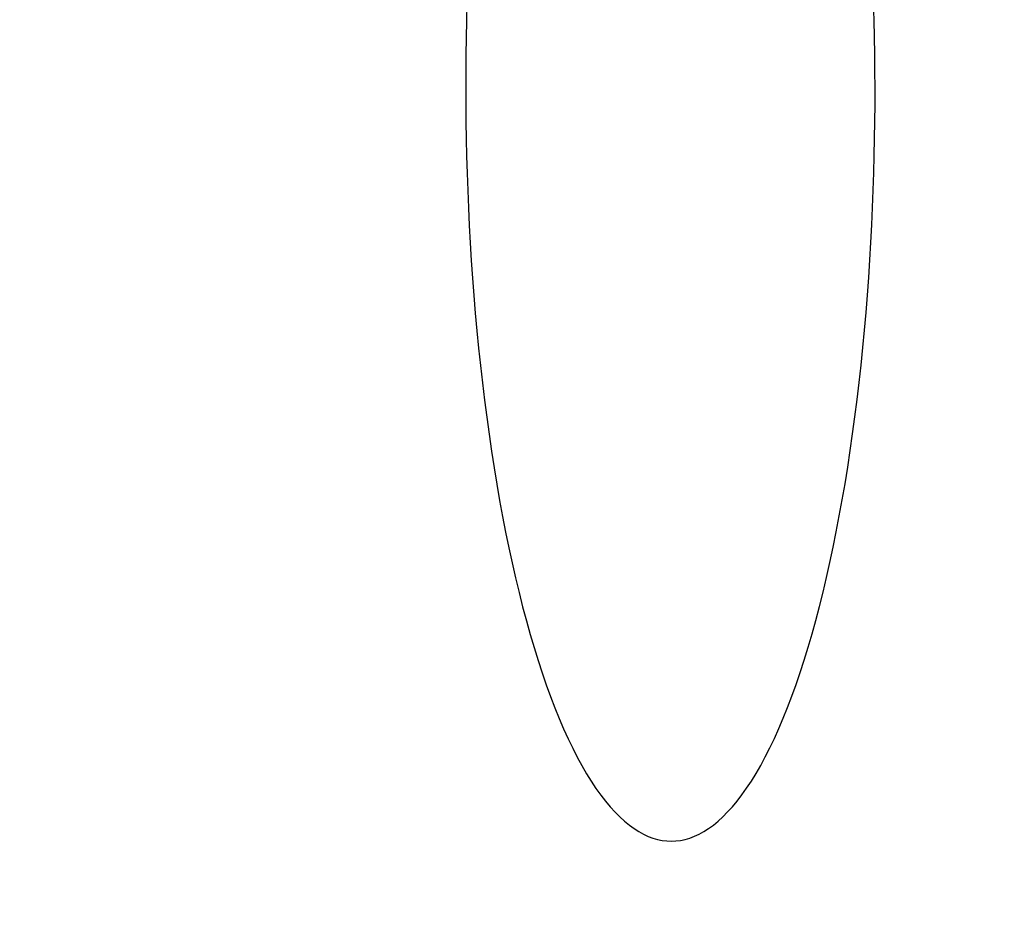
# Model space of a CAD drawing. Header units: millimetres. Extents: x -2852 to 102, y -106 to 97.
# Tile 153 of 256: x -2255 to -2245, y -12 to -4. Entities that reach past the tile are written whole.
import ezdxf

# ---------------------------------------------------------------- set-up
doc = ezdxf.new("R2010")
doc.units = ezdxf.units.MM
doc.header["$MEASUREMENT"] = 0
doc.layers.add('Predefinito', color=5, linetype='Continuous')

msp = doc.modelspace()

# ---------------------------------------------------------------- linework, layer by layer
at = {"layer": 'Predefinito', "extrusion": (-0.001366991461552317, 0.9999990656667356, 0)}
msp.add_lwpolyline([(1893.351324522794, 1025.42292373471), (1943.995638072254, 932.9039963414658), (1961.195860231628, 903.3342027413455), (1978.993972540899, 874.0949544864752), (1998.616769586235, 843.5455550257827), (2019.57383825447, 812.9372917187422), (2030.542156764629, 797.7648246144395), (2041.807183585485, 782.7956663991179), (2053.362682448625, 768.0910785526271), (2065.262349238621, 753.6442822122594), (2077.378819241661, 739.6632572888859), (2089.887840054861, 726.0076633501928), (2102.541407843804, 713.0045566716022), (2109.031955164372, 706.653154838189), (2115.637419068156, 700.4117466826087), (2122.164949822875, 694.4647839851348), (2128.809624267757, 688.6383311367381), (2135.576121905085, 682.9420587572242), (2142.469122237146, 677.385637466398), (2149.247856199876, 672.1639067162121), (2156.152456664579, 667.0940738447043), (2163.186477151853, 662.1888820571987), (2170.353255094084, 657.4618598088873), (2177.385123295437, 653.090251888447), (2184.545983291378, 648.9110545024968), (2191.838042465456, 644.9391512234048), (2199.261258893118, 641.1914949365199), (2206.558744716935, 637.7994573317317), (2213.976013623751, 634.6499397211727), (2217.728858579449, 633.1713967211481), (2221.510611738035, 631.7599396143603), (2225.320770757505, 630.4178294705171), (2229.158833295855, 629.1473273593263), (2233.492784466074, 627.8109071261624), (2237.855495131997, 626.5693829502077), (2242.242043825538, 625.4243394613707), (2246.65050374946, 624.3753822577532), (2250.820668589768, 623.4747271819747), (2255.007433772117, 622.6581809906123), (2259.208897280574, 621.9254063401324), (2263.422687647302, 621.2759436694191), (2267.618848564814, 620.7126819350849), (2271.823276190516, 620.2303412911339), (2276.03452739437, 619.8281001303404), (2280.25115904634, 619.5051368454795), (2284.471709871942, 619.2606014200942), (2288.694646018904, 619.0935302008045), (2292.918415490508, 619.0029311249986), (2297.141466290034, 618.9878121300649), (2305.55707747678, 619.1790170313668), (2313.954794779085, 619.6579889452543), (2322.325882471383, 620.4160973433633), (2330.66210220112, 621.4445185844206), (2338.947760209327, 622.733170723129), (2347.184703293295, 624.2748402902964), (2355.367115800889, 626.0616068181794), (2363.489182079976, 628.0855498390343), (2371.510279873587, 630.3286765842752), (2379.462038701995, 632.7929579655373), (2387.340598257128, 635.4722975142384), (2395.141678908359, 638.3606017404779), (2402.771482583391, 641.4149501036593), (2410.318012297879, 644.6638726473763), (2417.777958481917, 648.1037776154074), (2425.148011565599, 651.731073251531), (2432.266807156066, 655.457280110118), (2439.29190530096, 659.3574054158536), (2446.218870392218, 663.4296977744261), (2453.043600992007, 667.6731772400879), (2459.336958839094, 671.8008511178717), (2465.532588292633, 676.0781928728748), (2471.625899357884, 680.5058177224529), (2477.611476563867, 685.0847145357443), (2485.196021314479, 691.2439231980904), (2492.572953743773, 697.6527941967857), (2496.48016059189, 701.227419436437), (2500.322119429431, 704.8714970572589), (2504.097656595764, 708.5832848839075), (2507.805818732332, 712.3606644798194), (2514.889817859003, 719.9615224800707), (2521.70957167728, 727.7888870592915), (2528.210201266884, 735.7512486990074), (2534.459556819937, 743.8977345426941), (2540.461105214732, 752.2003302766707), (2546.233647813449, 760.6471974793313), (2551.824459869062, 769.2712208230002), (2557.213527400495, 778.000570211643), (2562.522258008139, 786.9957281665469), (2567.663563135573, 796.0696525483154), (2577.52678111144, 814.3908881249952), (2632.82336339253, 924.5810875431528), (2644.451836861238, 945.9817918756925), (2657.017906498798, 967.7557466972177), (2680.503230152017, 1005.603319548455), (2683.726436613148, 1011.103481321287), (2686.673477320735, 1016.485880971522), (2687.995116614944, 1019.075738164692), (2689.268848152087, 1021.731139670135), (2690.354444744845, 1024.168534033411), (2690.874860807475, 1025.41657920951), (2691.377838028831, 1026.687096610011)], dxfattribs=at)
msp.add_lwpolyline([(1893.351324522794, 1025.42292373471), (1943.995638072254, 932.9039963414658), (1961.195860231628, 903.3342027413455), (1978.993972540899, 874.0949544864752), (1998.616769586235, 843.5455550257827), (2019.57383825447, 812.9372917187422), (2030.542156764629, 797.7648246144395), (2041.807183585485, 782.7956663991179), (2053.362682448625, 768.0910785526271), (2065.262349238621, 753.6442822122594), (2077.378819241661, 739.6632572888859), (2089.887840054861, 726.0076633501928), (2102.541407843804, 713.0045566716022), (2109.031955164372, 706.653154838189), (2115.637419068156, 700.4117466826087), (2122.164949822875, 694.4647839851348), (2128.809624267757, 688.6383311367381), (2135.576121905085, 682.9420587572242), (2142.469122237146, 677.385637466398), (2149.247856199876, 672.1639067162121), (2156.152456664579, 667.0940738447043), (2163.186477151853, 662.1888820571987), (2170.353255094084, 657.4618598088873), (2177.385123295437, 653.090251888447), (2184.545983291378, 648.9110545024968), (2191.838042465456, 644.9391512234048), (2199.261258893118, 641.1914949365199), (2206.558744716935, 637.7994573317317), (2213.976013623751, 634.6499397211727), (2217.728858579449, 633.1713967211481), (2221.510611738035, 631.7599396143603), (2225.320770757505, 630.4178294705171), (2229.158833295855, 629.1473273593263), (2233.492784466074, 627.8109071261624), (2237.855495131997, 626.5693829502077), (2242.242043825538, 625.4243394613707), (2246.65050374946, 624.3753822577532), (2250.820668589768, 623.4747271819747), (2255.007433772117, 622.6581809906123), (2259.208897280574, 621.9254063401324), (2263.422687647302, 621.2759436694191), (2267.618848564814, 620.7126819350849), (2271.823276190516, 620.2303412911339), (2276.03452739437, 619.8281001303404), (2280.25115904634, 619.5051368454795), (2284.471709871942, 619.2606014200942), (2288.694646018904, 619.0935302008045), (2292.918415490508, 619.0029311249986), (2297.141466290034, 618.9878121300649), (2305.55707747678, 619.1790170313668), (2313.954794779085, 619.6579889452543), (2322.325882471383, 620.4160973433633), (2330.66210220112, 621.4445185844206), (2338.947760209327, 622.733170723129), (2347.184703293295, 624.2748402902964), (2355.367115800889, 626.0616068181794), (2363.489182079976, 628.0855498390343), (2371.510279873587, 630.3286765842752), (2379.462038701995, 632.7929579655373), (2387.340598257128, 635.4722975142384), (2395.141678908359, 638.3606017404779), (2402.771482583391, 641.4149501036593), (2410.318012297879, 644.6638726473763), (2417.777958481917, 648.1037776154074), (2425.148011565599, 651.731073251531), (2432.266807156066, 655.457280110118), (2439.29190530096, 659.3574054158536), (2446.218870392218, 663.4296977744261), (2453.043600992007, 667.6731772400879), (2459.336958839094, 671.8008511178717), (2465.532588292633, 676.0781928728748), (2471.625899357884, 680.5058177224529), (2477.611476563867, 685.0847145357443), (2485.196021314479, 691.2439231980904), (2492.572953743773, 697.6527941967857), (2496.48016059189, 701.227419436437), (2500.322119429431, 704.8714970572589), (2504.097656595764, 708.5832848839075), (2507.805818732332, 712.3606644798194), (2514.889817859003, 719.9615224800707), (2521.70957167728, 727.7888870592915), (2528.210201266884, 735.7512486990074), (2534.459556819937, 743.8977345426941), (2540.461105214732, 752.2003302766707), (2546.233647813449, 760.6471974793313), (2551.824459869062, 769.2712208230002), (2557.213527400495, 778.000570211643), (2562.522258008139, 786.9957281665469), (2567.663563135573, 796.0696525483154), (2577.52678111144, 814.3908881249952), (2632.82336339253, 924.5810875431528), (2644.451836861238, 945.9817918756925), (2657.017906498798, 967.7557466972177), (2680.503230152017, 1005.603319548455), (2683.726436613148, 1011.103481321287), (2686.673477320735, 1016.485880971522), (2687.995116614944, 1019.075738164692), (2689.268848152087, 1021.731139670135), (2690.354444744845, 1024.168534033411), (2690.874860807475, 1025.41657920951), (2691.377838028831, 1026.687096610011)], dxfattribs=at)
at = {"layer": 'Predefinito', "extrusion": (-0.001366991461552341, 0.9999990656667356, 0)}
msp.add_lwpolyline([(2685.093597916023, 1029.656408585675), (2684.652767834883, 1028.514424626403), (2684.178802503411, 1027.353558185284), (2683.136399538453, 1024.977799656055), (2681.976255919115, 1022.534376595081), (2680.708238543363, 1020.028532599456), (2679.342214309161, 1017.465511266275), (2677.888050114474, 1014.850556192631), (2674.754769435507, 1009.485819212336), (2647.236081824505, 964.8120572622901), (2634.885210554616, 943.0068633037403), (2623.437528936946, 921.6081928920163), (2573.471985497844, 821.6063727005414), (2563.678453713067, 803.1830507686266), (2553.533115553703, 785.344988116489), (2548.272492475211, 776.6534082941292), (2542.856685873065, 768.1177184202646), (2537.263285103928, 759.7411102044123), (2531.469879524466, 751.526775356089), (2525.454058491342, 743.4779055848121), (2519.19341136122, 735.5976926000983), (2512.665527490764, 727.8893281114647), (2505.84799623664, 720.3560038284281), (2498.718406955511, 713.0009114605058), (2495.029587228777, 709.3911996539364), (2491.254349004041, 705.8272427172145), (2487.389890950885, 702.3094396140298), (2483.433411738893, 698.8381893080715), (2479.382110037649, 695.4138907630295), (2475.233184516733, 692.0369429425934), (2469.343648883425, 687.4556619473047), (2463.270454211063, 682.973492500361), (2457.02125633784, 678.5985806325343), (2450.603711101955, 674.3390723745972), (2444.025474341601, 670.2031137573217), (2437.294201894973, 666.19885081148), (2430.417549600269, 662.3344295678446), (2423.403173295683, 658.6179960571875), (2416.25872881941, 655.057696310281), (2408.991872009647, 651.6616763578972), (2401.610258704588, 648.4380822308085), (2394.121544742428, 645.3950599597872), (2386.533385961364, 642.5407555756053), (2378.853438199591, 639.883315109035), (2371.089357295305, 637.430884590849), (2363.2487990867, 635.191610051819), (2355.339419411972, 633.1736375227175), (2347.368874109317, 631.3851130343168), (2339.34481901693, 629.8341826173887), (2331.274909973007, 628.528992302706), (2323.166802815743, 627.4776881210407), (2315.028153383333, 626.688416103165), (2306.866617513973, 626.1693222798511), (2298.68985104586, 625.9285526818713), (2294.598148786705, 625.9150851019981), (2290.505509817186, 625.9742533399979), (2286.412891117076, 626.1070756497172), (2282.321249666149, 626.3145702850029), (2278.23154244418, 626.5977554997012), (2274.144726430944, 626.9576495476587), (2270.061758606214, 627.395270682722), (2265.983595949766, 627.9116371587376), (2261.911195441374, 628.507767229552), (2257.845514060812, 629.1846791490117), (2253.787508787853, 629.9433911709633), (2249.738136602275, 630.7849215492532), (2245.698354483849, 631.7102885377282), (2241.669119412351, 632.7205103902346), (2237.651388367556, 633.816605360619), (2233.646118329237, 634.9995917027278), (2229.971796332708, 636.1656457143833), (2226.308964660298, 637.4051216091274), (2222.657749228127, 638.7169859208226), (2219.018275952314, 640.1002051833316), (2215.390670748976, 641.5537459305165), (2211.775059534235, 643.0765746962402), (2204.580322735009, 646.3259624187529), (2197.435072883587, 649.8401006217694), (2190.340317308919, 653.6107215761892), (2183.297063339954, 657.629557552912), (2176.30631830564, 661.8883408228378), (2169.369089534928, 666.378803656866), (2162.486384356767, 671.0926783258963), (2155.659210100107, 676.0216971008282), (2148.888574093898, 681.1575922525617), (2142.175483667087, 686.4920960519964), (2135.520946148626, 692.0169407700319), (2128.925968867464, 697.7238586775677), (2122.39155915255, 703.6045820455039), (2115.918724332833, 709.6508431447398), (2109.508471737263, 715.8543742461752), (2096.879742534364, 728.7001755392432), (2084.513430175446, 742.0758440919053), (2072.417593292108, 755.915238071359), (2060.600290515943, 770.1522156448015), (2049.069580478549, 784.7206349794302), (2037.833521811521, 799.5543542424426), (2026.900173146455, 814.587231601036), (2005.973840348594, 844.9858932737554), (1986.355051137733, 875.3874853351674), (1968.10827456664, 905.2628731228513), (1951.297979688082, 934.0829219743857), (1899.710998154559, 1028.227034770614)], dxfattribs=at)
msp.add_lwpolyline([(2685.093597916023, 1029.656408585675), (2684.652767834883, 1028.514424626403), (2684.178802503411, 1027.353558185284), (2683.136399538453, 1024.977799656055), (2681.976255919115, 1022.534376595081), (2680.708238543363, 1020.028532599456), (2679.342214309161, 1017.465511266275), (2677.888050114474, 1014.850556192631), (2674.754769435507, 1009.485819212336), (2647.236081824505, 964.8120572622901), (2634.885210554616, 943.0068633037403), (2623.437528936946, 921.6081928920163), (2573.471985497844, 821.6063727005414), (2563.678453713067, 803.1830507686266), (2553.533115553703, 785.344988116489), (2548.272492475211, 776.6534082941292), (2542.856685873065, 768.1177184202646), (2537.263285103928, 759.7411102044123), (2531.469879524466, 751.526775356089), (2525.454058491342, 743.4779055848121), (2519.19341136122, 735.5976926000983), (2512.665527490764, 727.8893281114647), (2505.84799623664, 720.3560038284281), (2498.718406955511, 713.0009114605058), (2495.029587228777, 709.3911996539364), (2491.254349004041, 705.8272427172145), (2487.389890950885, 702.3094396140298), (2483.433411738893, 698.8381893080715), (2479.382110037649, 695.4138907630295), (2475.233184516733, 692.0369429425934), (2469.343648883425, 687.4556619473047), (2463.270454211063, 682.973492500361), (2457.02125633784, 678.5985806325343), (2450.603711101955, 674.3390723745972), (2444.025474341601, 670.2031137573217), (2437.294201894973, 666.19885081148), (2430.417549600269, 662.3344295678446), (2423.403173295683, 658.6179960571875), (2416.25872881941, 655.057696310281), (2408.991872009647, 651.6616763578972), (2401.610258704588, 648.4380822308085), (2394.121544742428, 645.3950599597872), (2386.533385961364, 642.5407555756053), (2378.853438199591, 639.883315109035), (2371.089357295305, 637.430884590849), (2363.2487990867, 635.191610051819), (2355.339419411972, 633.1736375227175), (2347.368874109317, 631.3851130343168), (2339.34481901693, 629.8341826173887), (2331.274909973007, 628.528992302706), (2323.166802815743, 627.4776881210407), (2315.028153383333, 626.688416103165), (2306.866617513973, 626.1693222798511), (2298.68985104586, 625.9285526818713), (2294.598148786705, 625.9150851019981), (2290.505509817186, 625.9742533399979), (2286.412891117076, 626.1070756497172), (2282.321249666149, 626.3145702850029), (2278.23154244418, 626.5977554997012), (2274.144726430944, 626.9576495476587), (2270.061758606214, 627.395270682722), (2265.983595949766, 627.9116371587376), (2261.911195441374, 628.507767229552), (2257.845514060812, 629.1846791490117), (2253.787508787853, 629.9433911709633), (2249.738136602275, 630.7849215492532), (2245.698354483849, 631.7102885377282), (2241.669119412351, 632.7205103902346), (2237.651388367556, 633.816605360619), (2233.646118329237, 634.9995917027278), (2229.971796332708, 636.1656457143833), (2226.308964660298, 637.4051216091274), (2222.657749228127, 638.7169859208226), (2219.018275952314, 640.1002051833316), (2215.390670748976, 641.5537459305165), (2211.775059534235, 643.0765746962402), (2204.580322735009, 646.3259624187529), (2197.435072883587, 649.8401006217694), (2190.340317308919, 653.6107215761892), (2183.297063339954, 657.629557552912), (2176.30631830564, 661.8883408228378), (2169.369089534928, 666.378803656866), (2162.486384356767, 671.0926783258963), (2155.659210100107, 676.0216971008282), (2148.888574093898, 681.1575922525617), (2142.175483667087, 686.4920960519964), (2135.520946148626, 692.0169407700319), (2128.925968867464, 697.7238586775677), (2122.39155915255, 703.6045820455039), (2115.918724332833, 709.6508431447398), (2109.508471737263, 715.8543742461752), (2096.879742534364, 728.7001755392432), (2084.513430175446, 742.0758440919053), (2072.417593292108, 755.915238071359), (2060.600290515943, 770.1522156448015), (2049.069580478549, 784.7206349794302), (2037.833521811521, 799.5543542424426), (2026.900173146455, 814.587231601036), (2005.973840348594, 844.9858932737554), (1986.355051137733, 875.3874853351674), (1968.10827456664, 905.2628731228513), (1951.297979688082, 934.0829219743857), (1899.710998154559, 1028.227034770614)], dxfattribs=at)
at = {"layer": 'Predefinito', "extrusion": (-0.001366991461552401, 0.9999990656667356, 0)}
msp.add_lwpolyline([(1905.997822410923, 1031.428428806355), (1956.520984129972, 939.1582508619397), (1973.60453218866, 909.8168611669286), (1991.259059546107, 880.8453350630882), (2010.695863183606, 850.6233721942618), (2031.418514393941, 820.4007730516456), (2042.247419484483, 805.4451126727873), (2053.355742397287, 790.7096059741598), (2064.734860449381, 776.2565019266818), (2076.43433653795, 762.081482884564), (2088.325555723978, 748.3907403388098), (2100.576544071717, 735.0493230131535), (2112.939555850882, 722.3789109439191), (2119.268332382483, 716.2038331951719), (2125.699634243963, 710.1457278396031), (2132.045113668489, 704.3836209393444), (2138.493589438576, 698.7488820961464), (2145.048292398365, 693.2512228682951), (2151.712453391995, 687.9003548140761), (2158.252666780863, 682.8836246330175), (2164.899770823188, 678.0249701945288), (2171.655563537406, 673.33675698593), (2178.52156675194, 668.8319380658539), (2185.240655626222, 664.6786451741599), (2192.064280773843, 660.7210165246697), (2198.992865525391, 656.9728005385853), (2206.024797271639, 653.449331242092), (2212.916299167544, 650.2727041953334), (2219.898812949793, 647.3353820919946), (2223.423111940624, 645.9610588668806), (2226.968924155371, 644.652069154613), (2230.535890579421, 643.410239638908), (2234.123652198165, 642.2373970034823), (2238.169605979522, 641.0065670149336), (2242.240851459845, 639.8648201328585), (2246.336730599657, 638.812186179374), (2250.455498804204, 637.8483913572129), (2254.353226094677, 637.0217065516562), (2258.268264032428, 636.2731354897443), (2262.199242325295, 635.6023215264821), (2266.144102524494, 635.0088970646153), (2270.07487688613, 634.4955651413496), (2274.015905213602, 634.0575691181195), (2277.965941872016, 633.6942292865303), (2281.923741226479, 633.4048659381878), (2285.888028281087, 633.1887752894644), (2289.85741059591, 633.0451572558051), (2293.830466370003, 632.9731876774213), (2297.805773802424, 632.972042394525), (2305.73650788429, 633.1778775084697), (2313.662034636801, 633.6549275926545), (2321.573915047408, 634.3958589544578), (2329.463989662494, 635.3931204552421), (2337.31691743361, 636.6378809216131), (2345.133722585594, 638.1238482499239), (2352.90812033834, 639.8439832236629), (2360.633825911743, 641.7912466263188), (2368.271357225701, 643.9488468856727), (2375.8498479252, 646.3189358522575), (2383.364657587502, 648.8958320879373), (2390.810761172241, 651.6738342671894), (2398.097603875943, 654.6117491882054), (2405.308166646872, 657.7368640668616), (2412.438284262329, 661.0455118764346), (2419.483791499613, 664.5340255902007), (2426.289408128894, 668.1170587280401), (2433.004724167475, 671.8662564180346), (2439.624449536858, 675.7793492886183), (2446.143566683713, 679.8546955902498), (2452.151421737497, 683.8161770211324), (2458.061334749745, 687.9179720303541), (2463.867861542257, 692.1596947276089), (2469.564661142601, 696.5411020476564), (2476.774283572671, 702.4275868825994), (2483.783399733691, 708.5497547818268), (2487.495615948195, 711.9641711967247), (2491.146267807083, 715.4452261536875), (2494.734752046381, 718.9917420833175), (2498.260593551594, 722.6021817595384), (2505.001949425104, 729.8726302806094), (2511.501801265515, 737.3701929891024), (2517.709842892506, 745.0109719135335), (2523.692201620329, 752.8455871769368), (2529.453121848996, 760.8504326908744), (2535.010897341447, 769.016779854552), (2540.411160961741, 777.3790323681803), (2545.634181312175, 785.8694052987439), (2550.797351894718, 794.6460133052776), (2555.815460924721, 803.527700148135), (2565.492794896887, 821.545129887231), (2620.831805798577, 931.8062205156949), (2632.630802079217, 953.4826676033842), (2645.4134554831, 975.5875227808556), (2668.905650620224, 1013.445253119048), (2671.936917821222, 1018.653796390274), (2673.307180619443, 1021.129516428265), (2674.61864502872, 1023.604817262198), (2675.780684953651, 1025.917584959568), (2676.866640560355, 1028.226160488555), (2677.757342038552, 1030.277169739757), (2678.169630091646, 1031.296693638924), (2678.556852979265, 1032.310471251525)], dxfattribs=at)
msp.add_lwpolyline([(1905.997822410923, 1031.428428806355), (1956.520984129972, 939.1582508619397), (1973.60453218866, 909.8168611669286), (1991.259059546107, 880.8453350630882), (2010.695863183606, 850.6233721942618), (2031.418514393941, 820.4007730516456), (2042.247419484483, 805.4451126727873), (2053.355742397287, 790.7096059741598), (2064.734860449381, 776.2565019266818), (2076.43433653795, 762.081482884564), (2088.325555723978, 748.3907403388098), (2100.576544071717, 735.0493230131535), (2112.939555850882, 722.3789109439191), (2119.268332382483, 716.2038331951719), (2125.699634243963, 710.1457278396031), (2132.045113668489, 704.3836209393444), (2138.493589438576, 698.7488820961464), (2145.048292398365, 693.2512228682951), (2151.712453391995, 687.9003548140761), (2158.252666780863, 682.8836246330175), (2164.899770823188, 678.0249701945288), (2171.655563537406, 673.33675698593), (2178.52156675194, 668.8319380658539), (2185.240655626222, 664.6786451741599), (2192.064280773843, 660.7210165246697), (2198.992865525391, 656.9728005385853), (2206.024797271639, 653.449331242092), (2212.916299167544, 650.2727041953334), (2219.898812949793, 647.3353820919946), (2223.423111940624, 645.9610588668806), (2226.968924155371, 644.652069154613), (2230.535890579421, 643.410239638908), (2234.123652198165, 642.2373970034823), (2238.169605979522, 641.0065670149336), (2242.240851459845, 639.8648201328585), (2246.336730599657, 638.812186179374), (2250.455498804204, 637.8483913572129), (2254.353226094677, 637.0217065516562), (2258.268264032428, 636.2731354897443), (2262.199242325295, 635.6023215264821), (2266.144102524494, 635.0088970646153), (2270.07487688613, 634.4955651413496), (2274.015905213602, 634.0575691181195), (2277.965941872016, 633.6942292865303), (2281.923741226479, 633.4048659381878), (2285.888028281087, 633.1887752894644), (2289.85741059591, 633.0451572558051), (2293.830466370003, 632.9731876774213), (2297.805773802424, 632.972042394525), (2305.73650788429, 633.1778775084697), (2313.662034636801, 633.6549275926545), (2321.573915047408, 634.3958589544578), (2329.463989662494, 635.3931204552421), (2337.31691743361, 636.6378809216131), (2345.133722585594, 638.1238482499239), (2352.90812033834, 639.8439832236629), (2360.633825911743, 641.7912466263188), (2368.271357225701, 643.9488468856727), (2375.8498479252, 646.3189358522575), (2383.364657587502, 648.8958320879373), (2390.810761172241, 651.6738342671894), (2398.097603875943, 654.6117491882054), (2405.308166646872, 657.7368640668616), (2412.438284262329, 661.0455118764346), (2419.483791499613, 664.5340255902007), (2426.289408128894, 668.1170587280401), (2433.004724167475, 671.8662564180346), (2439.624449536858, 675.7793492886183), (2446.143566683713, 679.8546955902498), (2452.151421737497, 683.8161770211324), (2458.061334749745, 687.9179720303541), (2463.867861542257, 692.1596947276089), (2469.564661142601, 696.5411020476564), (2476.774283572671, 702.4275868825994), (2483.783399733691, 708.5497547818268), (2487.495615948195, 711.9641711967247), (2491.146267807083, 715.4452261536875), (2494.734752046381, 718.9917420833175), (2498.260593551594, 722.6021817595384), (2505.001949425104, 729.8726302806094), (2511.501801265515, 737.3701929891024), (2517.709842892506, 745.0109719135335), (2523.692201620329, 752.8455871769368), (2529.453121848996, 760.8504326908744), (2535.010897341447, 769.016779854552), (2540.411160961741, 777.3790323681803), (2545.634181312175, 785.8694052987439), (2550.797351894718, 794.6460133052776), (2555.815460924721, 803.527700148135), (2565.492794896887, 821.545129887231), (2620.831805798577, 931.8062205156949), (2632.630802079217, 953.4826676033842), (2645.4134554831, 975.5875227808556), (2668.905650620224, 1013.445253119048), (2671.936917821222, 1018.653796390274), (2673.307180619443, 1021.129516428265), (2674.61864502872, 1023.604817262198), (2675.780684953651, 1025.917584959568), (2676.866640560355, 1028.226160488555), (2677.757342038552, 1030.277169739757), (2678.169630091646, 1031.296693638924), (2678.556852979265, 1032.310471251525)], dxfattribs=at)
at = {"layer": 'Predefinito', "extrusion": (-0.001366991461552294, 0.9999990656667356, 0)}
msp.add_lwpolyline([(1899.674573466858, 1028.425676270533), (1950.258311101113, 936.0311236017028), (1967.400196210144, 906.575531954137), (1985.126516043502, 877.4701447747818), (2004.656316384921, 847.0844636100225), (2025.496176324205, 816.669032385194), (2036.394788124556, 801.6049686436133), (2047.581462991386, 786.7526361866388), (2059.048771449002, 772.1737902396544), (2070.848342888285, 757.8628825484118), (2082.852187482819, 744.026998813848), (2095.23219206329, 730.5284931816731), (2107.740481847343, 717.6917338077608), (2114.150143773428, 711.4284940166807), (2120.668526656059, 705.2787372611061), (2127.105031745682, 699.4242024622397), (2133.651606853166, 693.6936066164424), (2140.312207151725, 688.0966408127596), (2147.090787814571, 682.642996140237), (2153.750261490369, 677.5237656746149), (2160.526113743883, 672.5595220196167), (2167.421020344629, 667.7628195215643), (2174.437410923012, 663.1468989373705), (2181.312889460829, 658.8844485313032), (2188.30513203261, 654.8160355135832), (2195.415453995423, 650.9559758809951), (2202.643028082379, 647.3204130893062), (2209.73752194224, 644.0360807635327), (2216.937413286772, 640.9926609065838), (2220.575985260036, 639.5662277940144), (2224.239767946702, 638.2060043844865), (2227.928330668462, 636.9140345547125), (2231.64124274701, 635.6923621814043), (2235.831195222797, 634.4087370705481), (2240.048173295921, 633.2171015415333), (2244.289387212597, 632.1182628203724), (2248.553001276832, 631.1118868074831), (2252.586947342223, 630.2482168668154), (2256.637848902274, 629.4656582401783), (2260.704069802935, 628.7638639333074), (2264.783395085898, 628.1424203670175), (2268.846862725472, 627.6041235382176), (2272.919590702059, 627.1439552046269), (2277.000234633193, 626.7611647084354), (2281.087450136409, 626.4550013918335), (2285.179869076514, 626.2246883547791), (2289.276028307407, 626.0693437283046), (2293.374440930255, 625.98805940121), (2297.473620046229, 625.979927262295), (2305.646792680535, 626.1784472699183), (2313.808414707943, 626.6564582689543), (2321.949898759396, 627.4059781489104), (2330.063045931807, 628.4188195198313), (2338.132338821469, 629.6855258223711), (2346.159212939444, 631.1993442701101), (2354.137618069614, 632.952795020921), (2362.061503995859, 634.9383982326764), (2369.890818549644, 637.1387617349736), (2377.655943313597, 639.5559469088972), (2385.352627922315, 642.1840648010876), (2392.9762200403, 645.0172180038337), (2400.434543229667, 648.0133496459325), (2407.813089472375, 651.200368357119), (2415.108121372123, 654.574644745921), (2422.315901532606, 658.1325494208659), (2429.27810764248, 661.7871694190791), (2436.148314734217, 665.6118309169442), (2442.921659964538, 669.6045235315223), (2449.59358383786, 673.7639364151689), (2455.744190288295, 677.8085140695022), (2461.796961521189, 681.9980824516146), (2467.746880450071, 686.3327562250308), (2473.588068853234, 690.8129082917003), (2480.985152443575, 696.835755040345), (2488.178176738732, 703.1012744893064), (2491.987888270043, 706.5957953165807), (2495.734193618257, 710.1583616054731), (2499.416204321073, 713.7875134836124), (2503.033206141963, 717.481423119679), (2509.945883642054, 724.91707638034), (2516.605686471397, 732.579540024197), (2522.960022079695, 740.3811103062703), (2529.075879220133, 748.3716608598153), (2534.957113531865, 756.5253814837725), (2540.622272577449, 764.8319886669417), (2546.117810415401, 773.3251265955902), (2551.423854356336, 781.9349877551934), (2556.659804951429, 790.8208707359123), (2561.739512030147, 799.7986763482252), (2571.509788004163, 817.9680090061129), (2626.827584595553, 928.1936540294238), (2638.541319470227, 949.7322297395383), (2651.215680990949, 971.6716347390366), (2674.70444038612, 1009.524286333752), (2677.831677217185, 1014.878638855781), (2679.262425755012, 1017.450514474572), (2680.646061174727, 1020.04534911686), (2681.887900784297, 1022.49666156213), (2683.067744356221, 1024.978650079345), (2684.055893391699, 1027.222851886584), (2684.52224544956, 1028.356636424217), (2684.967345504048, 1029.498783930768)], dxfattribs=at)
msp.add_lwpolyline([(1899.674573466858, 1028.425676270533), (1950.258311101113, 936.0311236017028), (1967.400196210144, 906.575531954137), (1985.126516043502, 877.4701447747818), (2004.656316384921, 847.0844636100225), (2025.496176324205, 816.669032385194), (2036.394788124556, 801.6049686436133), (2047.581462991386, 786.7526361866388), (2059.048771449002, 772.1737902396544), (2070.848342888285, 757.8628825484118), (2082.852187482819, 744.026998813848), (2095.23219206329, 730.5284931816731), (2107.740481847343, 717.6917338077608), (2114.150143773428, 711.4284940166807), (2120.668526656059, 705.2787372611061), (2127.105031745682, 699.4242024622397), (2133.651606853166, 693.6936066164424), (2140.312207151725, 688.0966408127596), (2147.090787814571, 682.642996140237), (2153.750261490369, 677.5237656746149), (2160.526113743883, 672.5595220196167), (2167.421020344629, 667.7628195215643), (2174.437410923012, 663.1468989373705), (2181.312889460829, 658.8844485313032), (2188.30513203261, 654.8160355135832), (2195.415453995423, 650.9559758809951), (2202.643028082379, 647.3204130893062), (2209.73752194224, 644.0360807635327), (2216.937413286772, 640.9926609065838), (2220.575985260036, 639.5662277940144), (2224.239767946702, 638.2060043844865), (2227.928330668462, 636.9140345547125), (2231.64124274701, 635.6923621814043), (2235.831195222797, 634.4087370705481), (2240.048173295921, 633.2171015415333), (2244.289387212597, 632.1182628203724), (2248.553001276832, 631.1118868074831), (2252.586947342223, 630.2482168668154), (2256.637848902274, 629.4656582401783), (2260.704069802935, 628.7638639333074), (2264.783395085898, 628.1424203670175), (2268.846862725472, 627.6041235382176), (2272.919590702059, 627.1439552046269), (2277.000234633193, 626.7611647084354), (2281.087450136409, 626.4550013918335), (2285.179869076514, 626.2246883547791), (2289.276028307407, 626.0693437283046), (2293.374440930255, 625.98805940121), (2297.473620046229, 625.979927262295), (2305.646792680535, 626.1784472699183), (2313.808414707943, 626.6564582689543), (2321.949898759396, 627.4059781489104), (2330.063045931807, 628.4188195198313), (2338.132338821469, 629.6855258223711), (2346.159212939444, 631.1993442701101), (2354.137618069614, 632.952795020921), (2362.061503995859, 634.9383982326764), (2369.890818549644, 637.1387617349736), (2377.655943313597, 639.5559469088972), (2385.352627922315, 642.1840648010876), (2392.9762200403, 645.0172180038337), (2400.434543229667, 648.0133496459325), (2407.813089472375, 651.200368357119), (2415.108121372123, 654.574644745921), (2422.315901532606, 658.1325494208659), (2429.27810764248, 661.7871694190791), (2436.148314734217, 665.6118309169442), (2442.921659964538, 669.6045235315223), (2449.59358383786, 673.7639364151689), (2455.744190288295, 677.8085140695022), (2461.796961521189, 681.9980824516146), (2467.746880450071, 686.3327562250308), (2473.588068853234, 690.8129082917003), (2480.985152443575, 696.835755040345), (2488.178176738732, 703.1012744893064), (2491.987888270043, 706.5957953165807), (2495.734193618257, 710.1583616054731), (2499.416204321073, 713.7875134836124), (2503.033206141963, 717.481423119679), (2509.945883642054, 724.91707638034), (2516.605686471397, 732.579540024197), (2522.960022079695, 740.3811103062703), (2529.075879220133, 748.3716608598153), (2534.957113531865, 756.5253814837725), (2540.622272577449, 764.8319886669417), (2546.117810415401, 773.3251265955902), (2551.423854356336, 781.9349877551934), (2556.659804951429, 790.8208707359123), (2561.739512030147, 799.7986763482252), (2571.509788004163, 817.9680090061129), (2626.827584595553, 928.1936540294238), (2638.541319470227, 949.7322297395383), (2651.215680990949, 971.6716347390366), (2674.70444038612, 1009.524286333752), (2677.831677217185, 1014.878638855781), (2679.262425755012, 1017.450514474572), (2680.646061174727, 1020.04534911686), (2681.887900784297, 1022.49666156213), (2683.067744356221, 1024.978650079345), (2684.055893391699, 1027.222851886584), (2684.52224544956, 1028.356636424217), (2684.967345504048, 1029.498783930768)], dxfattribs=at)
at = {"layer": 'Predefinito'}
for points in [[(-2250.440267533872, -3.811678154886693, 637.8054639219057), (-2250.444476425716, -3.971690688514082, 637.8211415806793), (-2250.447662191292, -4.130708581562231, 637.8331916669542), (-2250.449847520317, -4.288617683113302, 637.8416939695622), (-2250.451056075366, -4.445309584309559, 637.8467317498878), (-2250.451312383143, -4.600681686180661, 637.8483913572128), (-2250.450631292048, -4.756052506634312, 637.8467317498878), (-2250.448994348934, -4.912740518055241, 637.8416939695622), (-2250.446377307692, -5.070643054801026, 637.8331916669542), (-2250.442756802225, -5.22965164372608, 637.8211415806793), (-2250.438110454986, -5.389652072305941, 637.8054639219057), (-2250.432416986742, -5.550524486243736, 637.786082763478), (-2250.42565632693, -5.712143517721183, 637.7629264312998), (-2250.417809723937, -5.874378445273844, 637.7359278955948), (-2250.40885985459, -6.037093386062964, 637.705025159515), (-2250.398790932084, -6.200147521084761, 637.6701616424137), (-2250.38758881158, -6.363395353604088, 637.6312865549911), (-2250.375241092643, -6.526687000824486, 637.5883552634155), (-2250.361737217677, -6.6898685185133, 637.5413296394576), (-2250.34706856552, -6.852782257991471, 637.4901783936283), (-2250.331228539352, -7.015267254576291, 637.4348773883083), (-2250.314212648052, -7.177159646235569, 637.3754099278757), (-2250.296018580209, -7.338293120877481, 637.3117670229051), (-2250.276646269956, -7.498499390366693, 637.2439476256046), (-2250.256097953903, -7.657608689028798, 637.1719588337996), (-2250.234378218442, -7.815450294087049, 637.095816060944), (-2250.211494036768, -7.971853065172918, 637.0155431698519), (-2250.18745479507, -8.126645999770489, 636.9311725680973), (-2250.162272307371, -8.279658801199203, 636.8427452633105), (-2250.135960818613, -8.430722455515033, 636.7503108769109), (-2250.108536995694, -8.57966981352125, 636.6539276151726), (-2250.080019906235, -8.726336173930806, 636.5536621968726), (-2250.050430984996, -8.87055986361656, 636.4495897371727), (-2250.019793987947, -9.012182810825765, 636.3417935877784), (-2249.988134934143, -9.151051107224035, 636.2303651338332), (-2249.955482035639, -9.287015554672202, 636.1154035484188), (-2249.92186561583, -9.419932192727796, 635.9970155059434), (-2249.887318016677, -9.549662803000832, 635.8753148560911), (-2249.851873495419, -9.676075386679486, 635.750422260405), (-2249.815568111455, -9.799044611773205, 635.6224647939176), (-2249.778439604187, -9.918452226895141, 635.4915755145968), (-2249.740527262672, -10.03418743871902, 635.3578930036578), (-2249.701871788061, -10.14614725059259, 635.2215608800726), (-2249.662515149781, -10.25423676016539, 635.082727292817), (-2249.622500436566, -10.35836941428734, 634.9415443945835), (-2249.581871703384, -10.45846721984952, 634.7981678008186), (-2249.540673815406, -10.5544609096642, 634.6527560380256), (-2249.498952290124, -10.64629006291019, 634.5054699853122), (-2249.456753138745, -10.7339031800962, 634.356472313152), (-2249.414122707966, -10.8172577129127, 634.2059269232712), (-2249.371107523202, -10.89632004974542, 634.0539983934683), (-2249.3277541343, -10.97106545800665, 633.9008514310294), (-2249.284108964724, -11.041477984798, 633.7466503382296), (-2249.240218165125, -11.10755031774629, 633.5915584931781), (-2249.196127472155, -11.16928360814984, 633.4357378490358), (-2249.151882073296, -11.22668725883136, 633.2793484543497), (-2249.107526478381, -11.27977867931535, 633.1225479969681), (-2249.063104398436, -11.32858301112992, 632.9654913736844), (-2249.018658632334, -11.37313282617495, 632.8083302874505), (-2248.974230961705, -11.41346780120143, 632.6512128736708), (-2248.929862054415, -11.4496343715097, 632.4942833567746), (-2248.885591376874, -11.48168536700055, 632.3376817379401), (-2248.841457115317, -11.50967963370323, 632.1815435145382), (-2248.797496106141, -11.5336816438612, 632.0259994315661), (-2248.753743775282, -11.55376109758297, 631.8711752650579), (-2248.710234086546, -11.5699925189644, 631.7171916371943), (-2248.666999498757, -11.58245484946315, 631.5641638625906), (-2248.624070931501, -11.59123104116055, 631.4122018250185), (-2248.581477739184, -11.59640765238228, 631.2614098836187), (-2248.539247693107, -11.59807444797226, 631.1118868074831), (-2248.497022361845, -11.59629220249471, 630.9623637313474), (-2248.454443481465, -11.59099916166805, 630.8115717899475), (-2248.411539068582, -11.58210563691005, 630.6596097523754), (-2248.368338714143, -11.5695251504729, 630.5065819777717), (-2248.324873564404, -11.55317483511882, 630.352598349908), (-2248.281176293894, -11.53297583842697, 630.1977741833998), (-2248.23728107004, -11.5088537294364, 630.0422301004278), (-2248.193223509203, -11.48073890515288, 629.8860918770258), (-2248.149040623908, -11.44856699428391, 629.7294902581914), (-2248.104770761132, -11.41227925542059, 629.5725607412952), (-2248.060453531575, -11.37182296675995, 629.4154433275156), (-2248.016129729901, -11.32715180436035, 629.2582822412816), (-2247.971841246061, -11.27822620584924, 629.1012256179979), (-2247.927630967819, -11.22501371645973, 628.9444251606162), (-2247.883542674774, -11.1674893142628, 628.7880357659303), (-2247.83962092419, -11.10563571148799, 628.6322151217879), (-2247.795910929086, -11.03944362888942, 628.4771232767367), (-2247.752458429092, -10.96891204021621, 628.3229221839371), (-2247.709309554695, -10.89404838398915, 628.1697752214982), (-2247.66651068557, -10.81486873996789, 628.017846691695), (-2247.624108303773, -10.73139796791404, 627.8673013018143), (-2247.582148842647, -10.64366980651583, 627.7183036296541), (-2247.540678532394, -10.55172693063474, 627.5710175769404), (-2247.49974324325, -10.45562096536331, 627.4256058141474), (-2247.459388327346, -10.35541245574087, 627.2822292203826), (-2247.419658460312, -10.25117079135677, 627.1410463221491), (-2247.380597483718, -10.14297408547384, 627.0022127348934), (-2247.342248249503, -10.03090900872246, 626.8658806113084), (-2247.304652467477, -9.91507057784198, 626.7321981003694), (-2247.267850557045, -9.795561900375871, 626.6013088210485), (-2247.231881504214, -9.672493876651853, 626.4733513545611), (-2247.196782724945, -9.545984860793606, 626.3484587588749), (-2247.162589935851, -9.416160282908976, 626.2267581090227), (-2247.129337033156, -9.283152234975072, 626.1083700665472), (-2247.097055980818, -9.147099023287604, 625.9934084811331), (-2247.065776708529, -9.008144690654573, 625.8819800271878), (-2247.035527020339, -8.866438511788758, 625.7741838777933), (-2247.006332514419, -8.722134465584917, 625.6701114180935), (-2246.978216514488, -8.575390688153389, 625.5698459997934), (-2246.951200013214, -8.426368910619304, 625.4734627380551), (-2246.925301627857, -8.275233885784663, 625.3810283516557), (-2246.900537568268, -8.12215280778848, 625.2926010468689), (-2246.876921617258, -7.967294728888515, 625.2082304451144), (-2246.854465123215, -7.810829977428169, 625.1279575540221), (-2246.833177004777, -7.652929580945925, 625.0518147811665), (-2246.81306376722, -7.493764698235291, 624.9798259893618), (-2246.794129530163, -7.333506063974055, 624.9120065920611), (-2246.776376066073, -7.172323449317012, 624.8483636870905), (-2246.759802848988, -7.010385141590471, 624.7888962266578), (-2246.74440711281, -6.847857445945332, 624.7335952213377), (-2246.73018391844, -6.684904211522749, 624.6824439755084), (-2246.717126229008, -6.521686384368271, 624.6354183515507), (-2246.705224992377, -6.358361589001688, 624.5924870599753), (-2246.694469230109, -6.195083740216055, 624.5536119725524), (-2246.684846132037, -6.032002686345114, 624.5187484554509), (-2246.676341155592, -5.869263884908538, 624.487845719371), (-2246.668938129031, -5.70700811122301, 624.460847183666), (-2246.662619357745, -5.545371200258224, 624.4376908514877), (-2246.657365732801, -5.38448382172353, 624.4183096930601), (-2246.653156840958, -5.224471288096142, 624.4026320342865), (-2246.649971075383, -5.065453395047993, 624.3905819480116), (-2246.647785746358, -4.907544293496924, 624.3820796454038), (-2246.646577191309, -4.75085239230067, 624.3770418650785), (-2246.646320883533, -4.595480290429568, 624.3753822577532)], [(-2250.440267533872, -3.811678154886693, 637.8054639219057), (-2250.444476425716, -3.971690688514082, 637.8211415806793), (-2250.447662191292, -4.130708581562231, 637.8331916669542), (-2250.449847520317, -4.288617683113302, 637.8416939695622), (-2250.451056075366, -4.445309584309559, 637.8467317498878), (-2250.451312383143, -4.600681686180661, 637.8483913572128), (-2250.450631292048, -4.756052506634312, 637.8467317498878), (-2250.448994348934, -4.912740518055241, 637.8416939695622), (-2250.446377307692, -5.070643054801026, 637.8331916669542), (-2250.442756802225, -5.22965164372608, 637.8211415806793), (-2250.438110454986, -5.389652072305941, 637.8054639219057), (-2250.432416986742, -5.550524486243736, 637.786082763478), (-2250.42565632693, -5.712143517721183, 637.7629264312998), (-2250.417809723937, -5.874378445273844, 637.7359278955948), (-2250.40885985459, -6.037093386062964, 637.705025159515), (-2250.398790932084, -6.200147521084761, 637.6701616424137), (-2250.38758881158, -6.363395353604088, 637.6312865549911), (-2250.375241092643, -6.526687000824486, 637.5883552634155), (-2250.361737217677, -6.6898685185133, 637.5413296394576), (-2250.34706856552, -6.852782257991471, 637.4901783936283), (-2250.331228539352, -7.015267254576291, 637.4348773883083), (-2250.314212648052, -7.177159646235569, 637.3754099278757), (-2250.296018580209, -7.338293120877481, 637.3117670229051), (-2250.276646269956, -7.498499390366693, 637.2439476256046), (-2250.256097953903, -7.657608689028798, 637.1719588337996), (-2250.234378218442, -7.815450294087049, 637.095816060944), (-2250.211494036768, -7.971853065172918, 637.0155431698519), (-2250.18745479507, -8.126645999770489, 636.9311725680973), (-2250.162272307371, -8.279658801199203, 636.8427452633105), (-2250.135960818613, -8.430722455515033, 636.7503108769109), (-2250.108536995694, -8.57966981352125, 636.6539276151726), (-2250.080019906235, -8.726336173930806, 636.5536621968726), (-2250.050430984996, -8.87055986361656, 636.4495897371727), (-2250.019793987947, -9.012182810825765, 636.3417935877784), (-2249.988134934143, -9.151051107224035, 636.2303651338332), (-2249.955482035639, -9.287015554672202, 636.1154035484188), (-2249.92186561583, -9.419932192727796, 635.9970155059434), (-2249.887318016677, -9.549662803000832, 635.8753148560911), (-2249.851873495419, -9.676075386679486, 635.750422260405), (-2249.815568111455, -9.799044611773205, 635.6224647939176), (-2249.778439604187, -9.918452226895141, 635.4915755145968), (-2249.740527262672, -10.03418743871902, 635.3578930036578), (-2249.701871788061, -10.14614725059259, 635.2215608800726), (-2249.662515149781, -10.25423676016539, 635.082727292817), (-2249.622500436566, -10.35836941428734, 634.9415443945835), (-2249.581871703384, -10.45846721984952, 634.7981678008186), (-2249.540673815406, -10.5544609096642, 634.6527560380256), (-2249.498952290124, -10.64629006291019, 634.5054699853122), (-2249.456753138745, -10.7339031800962, 634.356472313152), (-2249.414122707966, -10.8172577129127, 634.2059269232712), (-2249.371107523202, -10.89632004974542, 634.0539983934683), (-2249.3277541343, -10.97106545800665, 633.9008514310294), (-2249.284108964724, -11.041477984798, 633.7466503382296), (-2249.240218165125, -11.10755031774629, 633.5915584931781), (-2249.196127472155, -11.16928360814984, 633.4357378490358), (-2249.151882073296, -11.22668725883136, 633.2793484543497), (-2249.107526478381, -11.27977867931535, 633.1225479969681), (-2249.063104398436, -11.32858301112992, 632.9654913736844), (-2249.018658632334, -11.37313282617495, 632.8083302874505), (-2248.974230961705, -11.41346780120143, 632.6512128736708), (-2248.929862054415, -11.4496343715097, 632.4942833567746), (-2248.885591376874, -11.48168536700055, 632.3376817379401), (-2248.841457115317, -11.50967963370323, 632.1815435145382), (-2248.797496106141, -11.5336816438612, 632.0259994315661), (-2248.753743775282, -11.55376109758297, 631.8711752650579), (-2248.710234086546, -11.5699925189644, 631.7171916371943), (-2248.666999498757, -11.58245484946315, 631.5641638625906), (-2248.624070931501, -11.59123104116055, 631.4122018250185), (-2248.581477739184, -11.59640765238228, 631.2614098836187), (-2248.539247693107, -11.59807444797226, 631.1118868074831), (-2248.497022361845, -11.59629220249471, 630.9623637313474), (-2248.454443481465, -11.59099916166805, 630.8115717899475), (-2248.411539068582, -11.58210563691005, 630.6596097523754), (-2248.368338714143, -11.5695251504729, 630.5065819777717), (-2248.324873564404, -11.55317483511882, 630.352598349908), (-2248.281176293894, -11.53297583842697, 630.1977741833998), (-2248.23728107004, -11.5088537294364, 630.0422301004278), (-2248.193223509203, -11.48073890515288, 629.8860918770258), (-2248.149040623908, -11.44856699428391, 629.7294902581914), (-2248.104770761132, -11.41227925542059, 629.5725607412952), (-2248.060453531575, -11.37182296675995, 629.4154433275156), (-2248.016129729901, -11.32715180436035, 629.2582822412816), (-2247.971841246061, -11.27822620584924, 629.1012256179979), (-2247.927630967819, -11.22501371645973, 628.9444251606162), (-2247.883542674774, -11.1674893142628, 628.7880357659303), (-2247.83962092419, -11.10563571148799, 628.6322151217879), (-2247.795910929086, -11.03944362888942, 628.4771232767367), (-2247.752458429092, -10.96891204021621, 628.3229221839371), (-2247.709309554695, -10.89404838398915, 628.1697752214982), (-2247.66651068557, -10.81486873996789, 628.017846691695), (-2247.624108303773, -10.73139796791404, 627.8673013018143), (-2247.582148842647, -10.64366980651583, 627.7183036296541), (-2247.540678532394, -10.55172693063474, 627.5710175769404), (-2247.49974324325, -10.45562096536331, 627.4256058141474), (-2247.459388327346, -10.35541245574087, 627.2822292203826), (-2247.419658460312, -10.25117079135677, 627.1410463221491), (-2247.380597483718, -10.14297408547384, 627.0022127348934), (-2247.342248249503, -10.03090900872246, 626.8658806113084), (-2247.304652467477, -9.91507057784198, 626.7321981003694), (-2247.267850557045, -9.795561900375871, 626.6013088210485), (-2247.231881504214, -9.672493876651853, 626.4733513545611), (-2247.196782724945, -9.545984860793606, 626.3484587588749), (-2247.162589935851, -9.416160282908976, 626.2267581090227), (-2247.129337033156, -9.283152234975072, 626.1083700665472), (-2247.097055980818, -9.147099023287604, 625.9934084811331), (-2247.065776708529, -9.008144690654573, 625.8819800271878), (-2247.035527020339, -8.866438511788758, 625.7741838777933), (-2247.006332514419, -8.722134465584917, 625.6701114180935), (-2246.978216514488, -8.575390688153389, 625.5698459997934), (-2246.951200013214, -8.426368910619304, 625.4734627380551), (-2246.925301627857, -8.275233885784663, 625.3810283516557), (-2246.900537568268, -8.12215280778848, 625.2926010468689), (-2246.876921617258, -7.967294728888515, 625.2082304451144), (-2246.854465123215, -7.810829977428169, 625.1279575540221), (-2246.833177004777, -7.652929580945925, 625.0518147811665), (-2246.81306376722, -7.493764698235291, 624.9798259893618), (-2246.794129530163, -7.333506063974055, 624.9120065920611), (-2246.776376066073, -7.172323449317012, 624.8483636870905), (-2246.759802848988, -7.010385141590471, 624.7888962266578), (-2246.74440711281, -6.847857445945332, 624.7335952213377), (-2246.73018391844, -6.684904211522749, 624.6824439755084), (-2246.717126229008, -6.521686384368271, 624.6354183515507), (-2246.705224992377, -6.358361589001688, 624.5924870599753), (-2246.694469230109, -6.195083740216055, 624.5536119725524), (-2246.684846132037, -6.032002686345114, 624.5187484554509), (-2246.676341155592, -5.869263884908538, 624.487845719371), (-2246.668938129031, -5.70700811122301, 624.460847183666), (-2246.662619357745, -5.545371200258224, 624.4376908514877), (-2246.657365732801, -5.38448382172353, 624.4183096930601), (-2246.653156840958, -5.224471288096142, 624.4026320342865), (-2246.649971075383, -5.065453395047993, 624.3905819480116), (-2246.647785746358, -4.907544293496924, 624.3820796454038), (-2246.646577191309, -4.75085239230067, 624.3770418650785), (-2246.646320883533, -4.595480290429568, 624.3753822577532)], [(-2246.646320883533, -4.595480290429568, 624.3753822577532), (-2246.647001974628, -4.440109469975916, 624.3770418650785), (-2246.648638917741, -4.283421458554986, 624.3820796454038), (-2246.651255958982, -4.125518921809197, 624.3905819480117), (-2246.65487646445, -3.966510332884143, 624.4026320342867), (-2246.659522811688, -3.80650990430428, 624.4183096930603)], [(-2246.646320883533, -4.595480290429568, 624.3753822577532), (-2246.647001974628, -4.440109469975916, 624.3770418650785), (-2246.648638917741, -4.283421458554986, 624.3820796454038), (-2246.651255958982, -4.125518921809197, 624.3905819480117), (-2246.65487646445, -3.966510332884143, 624.4026320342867), (-2246.659522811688, -3.80650990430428, 624.4183096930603)]]:
    msp.add_polyline3d(points, dxfattribs=at)

doc.saveas('drawing.dxf')
